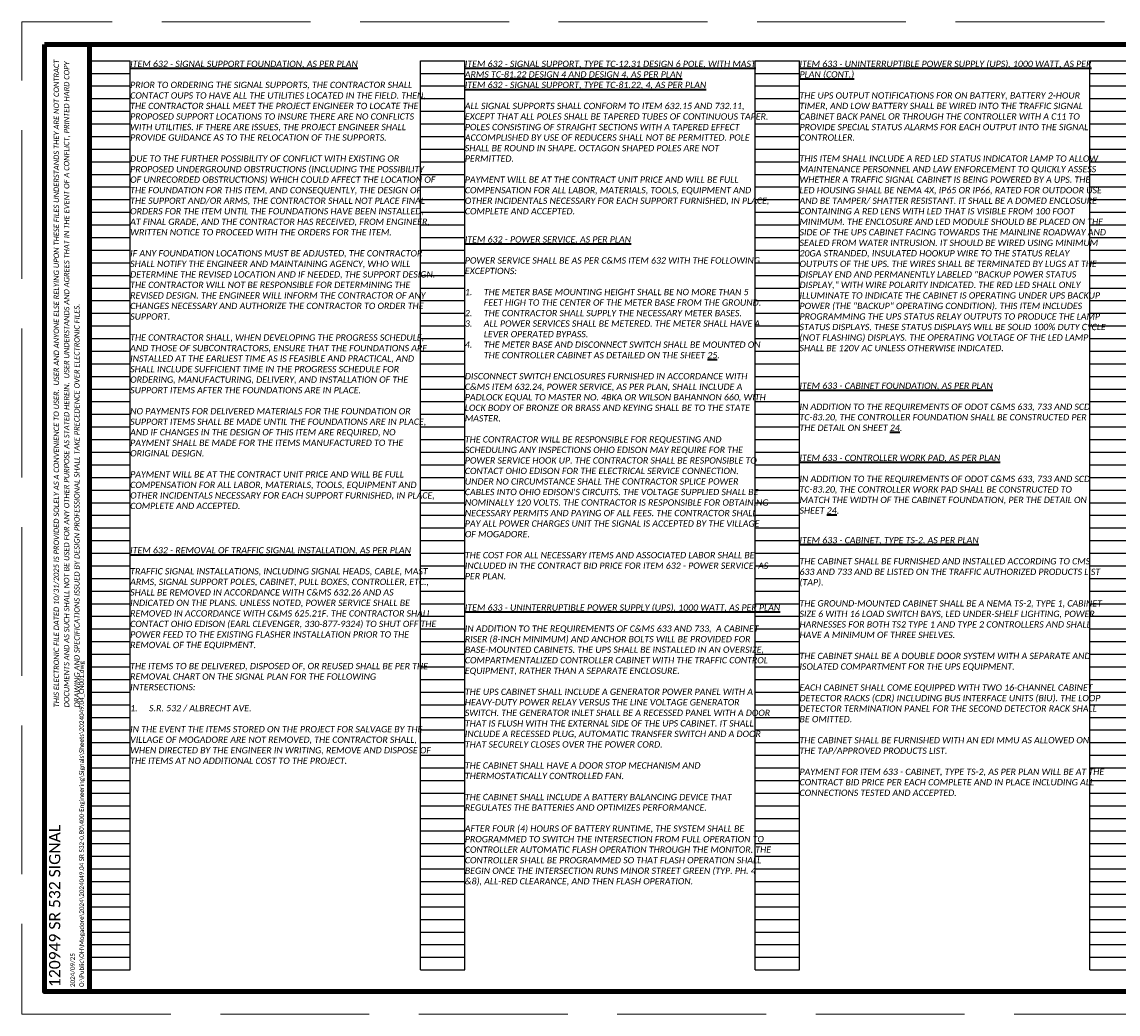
# Paper-space layout '15 TRAFFIC SIGNAL NOTES (2)' of a CAD drawing. Header units: feet. Extents: x 1.4 to 42.7, y -1.2 to 20.8.
# Tile 1 of 2: x 1.4 to 25.7, y -1.2 to 20.8. Entities that reach past the tile are written whole.
import ezdxf
from ezdxf.enums import TextEntityAlignment as Align

# ---------------------------------------------------------------- set-up
doc = ezdxf.new("R2010")
doc.units = ezdxf.units.FT
doc.header["$LTSCALE"] = 20
doc.header["$MEASUREMENT"] = 0
doc.linetypes.add('OhDOT_DGN3', pattern=[0.22, 0.165, -0.055])
doc.layers.get('Defpoints').update_dxf_attribs({"lineweight": 15})
for name, color, linetype, lineweight in [('0_Xref', 7, 'Continuous', 15), ('SH_Border', 7, 'Continuous', 90), ('SH_Data', 7, 'Continuous', 15), ('SH_Text', 7, 'Continuous', 35), ('TX_P_1', 7, 'Continuous', 35)]:
    doc.layers.add(name, color=color, linetype=linetype, lineweight=lineweight)
doc.layers.add('SC_Scratch15', color=7, linetype='Continuous', lineweight=15, plot=False)
doc.layers.add('SH_Cut_Line', color=7, linetype='OhDOT_DGN3', lineweight=15, plot=False)
doc.styles.add('P_Slanted - Normal Fixed Spacing', font='calibrii.ttf', dxfattribs={"height": 0.14})
doc.styles.add('Style - Calibri', font='calibri.ttf')
doc.styles.add('Style - Calibri - Light', font='calibril.ttf', dxfattribs={"height": 0.1})

# ---------------------------------------------------------------- blocks, each defined once
blk = doc.blocks.new('BORDER_1')
at = {"layer": 'Defpoints', "color": 7}
blk.add_point((32.75, 3.5), dxfattribs=at)
at = {"layer": 'SH_Border', "color": 7}
for p, q in [((32, 0.5), (32, 21.5)), ((32, 4.5), (33.5, 4.5)), ((32, 2.5), (33.5, 2.5)), ((32, 2), (33.5, 2)), ((32, 1.5), (33.5, 1.5)), ((32, 1), (33.5, 1))]:
    blk.add_line(p, q, dxfattribs=at)
at = {"layer": 'SH_Border', "color": 7, "flags": 128}
for points in [[(0.5, 21.5), (1.5, 21.5), (1.5, 0.5), (0.5, 0.5)], [(1.5, 21.5), (33.5, 21.5), (33.5, 0.5), (1.5, 0.5)]]:
    blk.add_lwpolyline(points, close=True, dxfattribs=at)
at = {"layer": 'SH_Cut_Line', "flags": 128}
blk.add_lwpolyline([(0, 0), (34, 0), (34, 22), (0, 22)], close=True, dxfattribs=at)
at = {"layer": 'SH_Data', "color": 7}
blk.add_line((32.75, 0.5), (32.75, 0.8), dxfattribs=at)
at = {"layer": 'SC_Scratch15', "color": 1, "insert": (0.702, 6.801), "char_height": 0.12, "width": 14.52263, "attachment_point": 1, "rotation": 90, "line_spacing_factor": 1.14, "style": 'P_Slanted - Normal Fixed Spacing'}
blk.add_mtext('THIS ELECTRONIC FILE DATED 10/31/2025 IS PROVIDED SOLELY AS A CONVENIENCE TO USER.  USER AND ANYONE ELSE RELYING UPON THESE FILES UNDERSTANDS THEY ARE NOT CONTRACT DOCUMENTS AND AS SUCH SHALL NOT BE USED FOR ANY OTHER PURPOSE AS STATED HEREIN.  USER UNDERSTANDS AND AGREES THAT IN THE EVENT OF A CONFLICT, PRINTED HARD COPY DRAWING AND SPECIFICATIONS ISSUED BY DESIGN PROFESSIONAL SHALL TAKE PRECEDENCE OVER ELECTRONIC FILES.', dxfattribs=at)
at = {"layer": 'SH_Border', "color": 132, "true_color": 0x00d2d2, "insert": (1.4, 0.6), "char_height": 0.1, "attachment_point": 7, "rotation": 90, "line_spacing_factor": 1.2, "style": 'Style - Calibri - Light'}
blk.add_mtext('2024/09/25\\PO:\\\\Public\\\\OH\\\\Mogadore\\\\2024\\\\2024049.04 SR 532-0.80\\\\400-Engineering\\\\Signals\\\\Sheets\\\\2024049.04_CN001.dwg', dxfattribs=at)
at = {"layer": 'SH_Data', "char_height": 0.1, "line_spacing_factor": 0.8, "style": 'Style - Calibri - Light'}
for s, insert, attachment_point in [('DESIGN AGENCY', (32.05, 4.45), 1), ('DESIGNER', (32.05, 2.45), 1), ('REVIEWER', (32.75, 1.95), 2), ('PROJECT ID', (32.05, 1.45), 1), ('SHEET', (32.05, 0.95), 1), ('TOTAL', (32.8, 0.95), 1)]:
    blk.add_mtext(s, dxfattribs=dict(at, insert=insert, attachment_point=attachment_point))
at = {"layer": 'SH_Data', "color": 7, "style": 'Style - Calibri'}
blk.add_attdef('C_SHEET_TITLE', text='', height=0.25, rotation=90, dxfattribs=at).set_placement((32.792, 13), align=Align.MIDDLE_CENTER)
at = {"layer": 'SH_Data', "style": 'Style - Calibri'}
blk.add_attdef('PROJ_NAME', text='', height=0.25, rotation=90, dxfattribs=at).set_placement((0.6, 0.6), align=Align.TOP_LEFT)
for tag, p in [('DESIGNER', (32.75, 2.175)), ('REVIEWER', (32.25, 1.675)), ('REVIEWED_DATE', (33.025, 1.675)), ('PIDNO', (32.75, 1.175)), ('C_SHEET_NO', (32.375, 0.675)), ('T_SHEET_NO', (33.125, 0.675))]:
    blk.add_attdef(tag, text='', height=0.14, dxfattribs=at).set_placement(p, align=Align.MIDDLE_CENTER)
blk = doc.blocks.new('INTERIOR_NOTES')
at = {"layer": 'Defpoints', "color": 3, "linetype": 'Continuous', "lineweight": -3}
for p, q in [((1.5, 0.98), (1.5, 21.14)), ((1.5, 21.14), (2.4, 21.14)), ((2.4, 0.98), (2.4, 21.14)), ((8.84, 0.98), (8.84, 21.14)), ((8.84, 21.14), (9.82, 21.14)), ((9.82, 0.98), (9.82, 21.14)), ((16.26, 0.98), (16.26, 21.14)), ((16.26, 21.14), (17.24, 21.14)), ((17.24, 0.98), (17.24, 21.14)), ((23.68, 0.98), (23.68, 21.14)), ((23.68, 21.14), (24.66, 21.14)), ((24.66, 0.98), (24.66, 21.14)), ((31.1, 0.98), (31.1, 21.14)), ((31.1, 21.14), (32, 21.14)), ((32, 0.98), (32, 21.14)), ((1.5, 20.86), (2.4, 20.86)), ((8.84, 20.86), (9.82, 20.86)), ((16.26, 20.86), (17.24, 20.86)), ((23.68, 20.86), (24.66, 20.86)), ((31.1, 20.86), (32, 20.86)), ((1.5, 20.58), (2.4, 20.58)), ((8.84, 20.58), (9.82, 20.58)), ((16.26, 20.58), (17.24, 20.58)), ((23.68, 20.58), (24.66, 20.58)), ((31.1, 20.58), (32, 20.58)), ((1.5, 20.3), (2.4, 20.3)), ((8.84, 20.3), (9.82, 20.3)), ((16.26, 20.3), (17.24, 20.3)), ((23.68, 20.3), (24.66, 20.3)), ((31.1, 20.3), (32, 20.3)), ((1.5, 20.02), (2.4, 20.02)), ((8.84, 20.02), (9.82, 20.02)), ((16.26, 20.02), (17.24, 20.02)), ((23.68, 20.02), (24.66, 20.02)), ((31.1, 20.02), (32, 20.02)), ((1.5, 19.74), (2.4, 19.74)), ((8.84, 19.74), (9.82, 19.74)), ((16.26, 19.74), (17.24, 19.74)), ((23.68, 19.74), (24.66, 19.74)), ((31.1, 19.74), (32, 19.74)), ((1.5, 19.46), (2.4, 19.46)), ((8.84, 19.46), (9.82, 19.46)), ((16.26, 19.46), (17.24, 19.46)), ((23.68, 19.46), (24.66, 19.46)), ((31.1, 19.46), (32, 19.46)), ((1.5, 19.18), (2.4, 19.18)), ((8.84, 19.18), (9.82, 19.18)), ((16.26, 19.18), (17.24, 19.18)), ((23.68, 19.18), (24.66, 19.18)), ((31.1, 19.18), (32, 19.18)), ((1.5, 18.9), (2.4, 18.9)), ((8.84, 18.9), (9.82, 18.9)), ((16.26, 18.9), (17.24, 18.9)), ((23.68, 18.9), (24.66, 18.9)), ((31.1, 18.9), (32, 18.9)), ((1.5, 18.62), (2.4, 18.62)), ((8.84, 18.62), (9.82, 18.62)), ((16.26, 18.62), (17.24, 18.62)), ((23.68, 18.62), (24.66, 18.62)), ((31.1, 18.62), (32, 18.62)), ((1.5, 18.34), (2.4, 18.34)), ((8.84, 18.34), (9.82, 18.34)), ((16.26, 18.34), (17.24, 18.34)), ((23.68, 18.34), (24.66, 18.34)), ((31.1, 18.34), (32, 18.34)), ((1.5, 18.06), (2.4, 18.06)), ((8.84, 18.06), (9.82, 18.06)), ((16.26, 18.06), (17.24, 18.06)), ((23.68, 18.06), (24.66, 18.06)), ((31.1, 18.06), (32, 18.06)), ((1.5, 17.78), (2.4, 17.78)), ((8.84, 17.78), (9.82, 17.78)), ((16.26, 17.78), (17.24, 17.78)), ((23.68, 17.78), (24.66, 17.78)), ((31.1, 17.78), (32, 17.78)), ((1.5, 17.5), (2.4, 17.5)), ((8.84, 17.5), (9.82, 17.5)), ((16.26, 17.5), (17.24, 17.5)), ((23.68, 17.5), (24.66, 17.5)), ((31.1, 17.5), (32, 17.5)), ((1.5, 17.22), (2.4, 17.22)), ((8.84, 17.22), (9.82, 17.22)), ((16.26, 17.22), (17.24, 17.22)), ((23.68, 17.22), (24.66, 17.22)), ((31.1, 17.22), (32, 17.22)), ((1.5, 16.94), (2.4, 16.94)), ((8.84, 16.94), (9.82, 16.94)), ((16.26, 16.94), (17.24, 16.94)), ((23.68, 16.94), (24.66, 16.94)), ((31.1, 16.94), (32, 16.94)), ((1.5, 16.66), (2.4, 16.66)), ((8.84, 16.66), (9.82, 16.66)), ((16.26, 16.66), (17.24, 16.66)), ((23.68, 16.66), (24.66, 16.66)), ((31.1, 16.66), (32, 16.66)), ((1.5, 16.38), (2.4, 16.38)), ((8.84, 16.38), (9.82, 16.38)), ((16.26, 16.38), (17.24, 16.38)), ((23.68, 16.38), (24.66, 16.38)), ((31.1, 16.38), (32, 16.38)), ((1.5, 16.1), (2.4, 16.1)), ((8.84, 16.1), (9.82, 16.1)), ((16.26, 16.1), (17.24, 16.1)), ((23.68, 16.1), (24.66, 16.1)), ((31.1, 16.1), (32, 16.1)), ((1.5, 15.82), (2.4, 15.82)), ((8.84, 15.82), (9.82, 15.82)), ((16.26, 15.82), (17.24, 15.82)), ((23.68, 15.82), (24.66, 15.82)), ((31.1, 15.82), (32, 15.82)), ((1.5, 15.54), (2.4, 15.54)), ((8.84, 15.54), (9.82, 15.54)), ((16.26, 15.54), (17.24, 15.54)), ((23.68, 15.54), (24.66, 15.54)), ((31.1, 15.54), (32, 15.54)), ((1.5, 15.26), (2.4, 15.26)), ((8.84, 15.26), (9.82, 15.26)), ((16.26, 15.26), (17.24, 15.26)), ((23.68, 15.26), (24.66, 15.26)), ((31.1, 15.26), (32, 15.26)), ((1.5, 14.98), (2.4, 14.98)), ((8.84, 14.98), (9.82, 14.98)), ((16.26, 14.98), (17.24, 14.98)), ((23.68, 14.98), (24.66, 14.98)), ((31.1, 14.98), (32, 14.98)), ((1.5, 14.7), (2.4, 14.7)), ((8.84, 14.7), (9.82, 14.7)), ((16.26, 14.7), (17.24, 14.7)), ((23.68, 14.7), (24.66, 14.7)), ((31.1, 14.7), (32, 14.7)), ((1.5, 14.42), (2.4, 14.42)), ((8.84, 14.42), (9.82, 14.42)), ((16.26, 14.42), (17.24, 14.42)), ((23.68, 14.42), (24.66, 14.42)), ((31.1, 14.42), (32, 14.42)), ((1.5, 14.14), (2.4, 14.14)), ((8.84, 14.14), (9.82, 14.14)), ((16.26, 14.14), (17.24, 14.14)), ((23.68, 14.14), (24.66, 14.14)), ((31.1, 14.14), (32, 14.14)), ((1.5, 13.86), (2.4, 13.86)), ((8.84, 13.86), (9.82, 13.86)), ((16.26, 13.86), (17.24, 13.86)), ((23.68, 13.86), (24.66, 13.86)), ((31.1, 13.86), (32, 13.86)), ((1.5, 13.58), (2.4, 13.58)), ((8.84, 13.58), (9.82, 13.58)), ((16.26, 13.58), (17.24, 13.58)), ((23.68, 13.58), (24.66, 13.58)), ((31.1, 13.58), (32, 13.58)), ((1.5, 13.3), (2.4, 13.3)), ((8.84, 13.3), (9.82, 13.3)), ((16.26, 13.3), (17.24, 13.3)), ((23.68, 13.3), (24.66, 13.3)), ((31.1, 13.3), (32, 13.3)), ((1.5, 13.02), (2.4, 13.02)), ((8.84, 13.02), (9.82, 13.02)), ((16.26, 13.02), (17.24, 13.02)), ((23.68, 13.02), (24.66, 13.02)), ((31.1, 13.02), (32, 13.02)), ((1.5, 12.74), (2.4, 12.74)), ((8.84, 12.74), (9.82, 12.74)), ((16.26, 12.74), (17.24, 12.74)), ((23.68, 12.74), (24.66, 12.74)), ((31.1, 12.74), (32, 12.74)), ((1.5, 12.46), (2.4, 12.46)), ((8.84, 12.46), (9.82, 12.46)), ((16.26, 12.46), (17.24, 12.46)), ((23.68, 12.46), (24.66, 12.46)), ((31.1, 12.46), (32, 12.46)), ((1.5, 12.18), (2.4, 12.18)), ((8.84, 12.18), (9.82, 12.18)), ((16.26, 12.18), (17.24, 12.18)), ((23.68, 12.18), (24.66, 12.18)), ((31.1, 12.18), (32, 12.18)), ((1.5, 11.9), (2.4, 11.9)), ((8.84, 11.9), (9.82, 11.9)), ((16.26, 11.9), (17.24, 11.9)), ((23.68, 11.9), (24.66, 11.9)), ((31.1, 11.9), (32, 11.9)), ((1.5, 11.62), (2.4, 11.62)), ((8.84, 11.62), (9.82, 11.62)), ((16.26, 11.62), (17.24, 11.62)), ((23.68, 11.62), (24.66, 11.62)), ((31.1, 11.62), (32, 11.62)), ((1.5, 11.34), (2.4, 11.34)), ((8.84, 11.34), (9.82, 11.34)), ((16.26, 11.34), (17.24, 11.34)), ((23.68, 11.34), (24.66, 11.34)), ((31.1, 11.34), (32, 11.34)), ((1.5, 11.06), (2.4, 11.06)), ((8.84, 11.06), (9.82, 11.06)), ((16.26, 11.06), (17.24, 11.06)), ((23.68, 11.06), (24.66, 11.06)), ((31.1, 11.06), (32, 11.06)), ((1.5, 10.78), (2.4, 10.78)), ((8.84, 10.78), (9.82, 10.78)), ((16.26, 10.78), (17.24, 10.78)), ((23.68, 10.78), (24.66, 10.78)), ((31.1, 10.78), (32, 10.78)), ((1.5, 10.5), (2.4, 10.5)), ((8.84, 10.5), (9.82, 10.5)), ((16.26, 10.5), (17.24, 10.5)), ((23.68, 10.5), (24.66, 10.5)), ((31.1, 10.5), (32, 10.5)), ((1.5, 10.22), (2.4, 10.22)), ((8.84, 10.22), (9.82, 10.22)), ((16.26, 10.22), (17.24, 10.22)), ((23.68, 10.22), (24.66, 10.22)), ((31.1, 10.22), (32, 10.22)), ((1.5, 9.94), (2.4, 9.94)), ((8.84, 9.94), (9.82, 9.94)), ((16.26, 9.94), (17.24, 9.94)), ((23.68, 9.94), (24.66, 9.94)), ((31.1, 9.94), (32, 9.94)), ((1.5, 9.66), (2.4, 9.66)), ((8.84, 9.66), (9.82, 9.66)), ((16.26, 9.66), (17.24, 9.66)), ((23.68, 9.66), (24.66, 9.66)), ((31.1, 9.66), (32, 9.66)), ((1.5, 9.38), (2.4, 9.38)), ((8.84, 9.38), (9.82, 9.38)), ((16.26, 9.38), (17.24, 9.38)), ((23.68, 9.38), (24.66, 9.38)), ((31.1, 9.38), (32, 9.38)), ((1.5, 9.1), (2.4, 9.1)), ((8.84, 9.1), (9.82, 9.1)), ((16.26, 9.1), (17.24, 9.1)), ((23.68, 9.1), (24.66, 9.1)), ((31.1, 9.1), (32, 9.1)), ((1.5, 8.82), (2.4, 8.82)), ((8.84, 8.82), (9.82, 8.82)), ((16.26, 8.82), (17.24, 8.82)), ((23.68, 8.82), (24.66, 8.82)), ((31.1, 8.82), (32, 8.82)), ((1.5, 8.54), (2.4, 8.54)), ((8.84, 8.54), (9.82, 8.54)), ((16.26, 8.54), (17.24, 8.54)), ((23.68, 8.54), (24.66, 8.54)), ((31.1, 8.54), (32, 8.54)), ((1.5, 8.26), (2.4, 8.26)), ((8.84, 8.26), (9.82, 8.26)), ((16.26, 8.26), (17.24, 8.26)), ((23.68, 8.26), (24.66, 8.26)), ((31.1, 8.26), (32, 8.26)), ((1.5, 7.98), (2.4, 7.98)), ((8.84, 7.98), (9.82, 7.98)), ((16.26, 7.98), (17.24, 7.98)), ((23.68, 7.98), (24.66, 7.98)), ((31.1, 7.98), (32, 7.98)), ((1.5, 7.7), (2.4, 7.7)), ((8.84, 7.7), (9.82, 7.7)), ((16.26, 7.7), (17.24, 7.7)), ((23.68, 7.7), (24.66, 7.7)), ((31.1, 7.7), (32, 7.7)), ((1.5, 7.42), (2.4, 7.42)), ((8.84, 7.42), (9.82, 7.42)), ((16.26, 7.42), (17.24, 7.42)), ((23.68, 7.42), (24.66, 7.42)), ((31.1, 7.42), (32, 7.42)), ((1.5, 7.14), (2.4, 7.14)), ((8.84, 7.14), (9.82, 7.14)), ((16.26, 7.14), (17.24, 7.14)), ((23.68, 7.14), (24.66, 7.14)), ((31.1, 7.14), (32, 7.14)), ((1.5, 6.86), (2.4, 6.86)), ((8.84, 6.86), (9.82, 6.86)), ((16.26, 6.86), (17.24, 6.86)), ((23.68, 6.86), (24.66, 6.86)), ((31.1, 6.86), (32, 6.86)), ((1.5, 6.58), (2.4, 6.58)), ((8.84, 6.58), (9.82, 6.58)), ((16.26, 6.58), (17.24, 6.58)), ((23.68, 6.58), (24.66, 6.58)), ((31.1, 6.58), (32, 6.58)), ((1.5, 6.3), (2.4, 6.3)), ((8.84, 6.3), (9.82, 6.3)), ((16.26, 6.3), (17.24, 6.3)), ((23.68, 6.3), (24.66, 6.3)), ((31.1, 6.3), (32, 6.3)), ((1.5, 6.02), (2.4, 6.02)), ((8.84, 6.02), (9.82, 6.02)), ((16.26, 6.02), (17.24, 6.02)), ((23.68, 6.02), (24.66, 6.02)), ((31.1, 6.02), (32, 6.02)), ((1.5, 5.74), (2.4, 5.74)), ((8.84, 5.74), (9.82, 5.74)), ((16.26, 5.74), (17.24, 5.74)), ((23.68, 5.74), (24.66, 5.74)), ((31.1, 5.74), (32, 5.74)), ((1.5, 5.46), (2.4, 5.46)), ((8.84, 5.46), (9.82, 5.46)), ((16.26, 5.46), (17.24, 5.46)), ((23.68, 5.46), (24.66, 5.46)), ((31.1, 5.46), (32, 5.46)), ((1.5, 5.18), (2.4, 5.18)), ((8.84, 5.18), (9.82, 5.18)), ((16.26, 5.18), (17.24, 5.18)), ((23.68, 5.18), (24.66, 5.18)), ((31.1, 5.18), (32, 5.18)), ((1.5, 4.9), (2.4, 4.9)), ((8.84, 4.9), (9.82, 4.9)), ((16.26, 4.9), (17.24, 4.9)), ((23.68, 4.9), (24.66, 4.9)), ((31.1, 4.9), (32, 4.9)), ((1.5, 4.62), (2.4, 4.62)), ((8.84, 4.62), (9.82, 4.62)), ((16.26, 4.62), (17.24, 4.62)), ((23.68, 4.62), (24.66, 4.62)), ((31.1, 4.62), (32, 4.62)), ((1.5, 4.34), (2.4, 4.34)), ((8.84, 4.34), (9.82, 4.34)), ((16.26, 4.34), (17.24, 4.34)), ((23.68, 4.34), (24.66, 4.34)), ((31.1, 4.34), (32, 4.34)), ((1.5, 4.06), (2.4, 4.06)), ((8.84, 4.06), (9.82, 4.06)), ((16.26, 4.06), (17.24, 4.06)), ((23.68, 4.06), (24.66, 4.06)), ((31.1, 4.06), (32, 4.06)), ((1.5, 3.78), (2.4, 3.78)), ((8.84, 3.78), (9.82, 3.78)), ((16.26, 3.78), (17.24, 3.78)), ((23.68, 3.78), (24.66, 3.78)), ((31.1, 3.78), (32, 3.78)), ((1.5, 3.5), (2.4, 3.5)), ((8.84, 3.5), (9.82, 3.5)), ((16.26, 3.5), (17.24, 3.5)), ((23.68, 3.5), (24.66, 3.5)), ((31.1, 3.5), (32, 3.5)), ((1.5, 3.22), (2.4, 3.22)), ((8.84, 3.22), (9.82, 3.22)), ((16.26, 3.22), (17.24, 3.22)), ((23.68, 3.22), (24.66, 3.22)), ((31.1, 3.22), (32, 3.22)), ((1.5, 2.94), (2.4, 2.94)), ((8.84, 2.94), (9.82, 2.94)), ((16.26, 2.94), (17.24, 2.94)), ((23.68, 2.94), (24.66, 2.94)), ((31.1, 2.94), (32, 2.94)), ((1.5, 2.66), (2.4, 2.66)), ((8.84, 2.66), (9.82, 2.66)), ((16.26, 2.66), (17.24, 2.66)), ((23.68, 2.66), (24.66, 2.66)), ((31.1, 2.66), (32, 2.66)), ((1.5, 2.38), (2.4, 2.38)), ((8.84, 2.38), (9.82, 2.38)), ((16.26, 2.38), (17.24, 2.38)), ((23.68, 2.38), (24.66, 2.38)), ((31.1, 2.38), (32, 2.38)), ((1.5, 2.1), (2.4, 2.1)), ((8.84, 2.1), (9.82, 2.1)), ((16.26, 2.1), (17.24, 2.1)), ((23.68, 2.1), (24.66, 2.1)), ((31.1, 2.1), (32, 2.1)), ((1.5, 1.82), (2.4, 1.82)), ((8.84, 1.82), (9.82, 1.82)), ((16.26, 1.82), (17.24, 1.82)), ((23.68, 1.82), (24.66, 1.82)), ((31.1, 1.82), (32, 1.82)), ((1.5, 1.54), (2.4, 1.54)), ((8.84, 1.54), (9.82, 1.54)), ((16.26, 1.54), (17.24, 1.54)), ((23.68, 1.54), (24.66, 1.54)), ((31.1, 1.54), (32, 1.54)), ((1.5, 1.26), (2.4, 1.26)), ((8.84, 1.26), (9.82, 1.26)), ((16.26, 1.26), (17.24, 1.26)), ((23.68, 1.26), (24.66, 1.26)), ((31.1, 1.26), (32, 1.26)), ((1.5, 0.98), (2.4, 0.98)), ((8.84, 0.98), (9.82, 0.98)), ((16.26, 0.98), (17.24, 0.98)), ((23.68, 0.98), (24.66, 0.98)), ((31.1, 0.98), (32, 0.98))]:
    blk.add_line(p, q, dxfattribs=at)
blk.add_point((0, 0), dxfattribs=at)

psp = doc.layouts.new('15 TRAFFIC SIGNAL NOTES (2)')

# ---------------------------------------------------------------- block references
at = {"layer": '0_Xref'}
psp.add_blockref('BORDER_1', (1.428, -1.153), dxfattribs=at).add_auto_attribs({'C_SHEET_NO': 'P.18', 'T_SHEET_NO': '25', 'PROJ_NAME': '120949 SR 532 SIGNAL', 'C_SHEET_TITLE': 'TRAFFIC SIGNAL NOTES', 'DESIGNER': 'JAH', 'REVIEWER': 'KMG', 'REVIEWED_DATE': '8/30/24', 'PIDNO': '120949'})
psp.add_blockref('INTERIOR_NOTES', (1.428, -1.153), dxfattribs=at)

# ---------------------------------------------------------------- texts
at = {"layer": 'SH_Text', "char_height": 0.14, "attachment_point": 1, "style": 'P_Slanted - Normal Fixed Spacing'}
for s, insert, width in [('{\\LITEM 632 - SIGNAL SUPPORT FOUNDATION, AS PER PLAN\\P}\\PPRIOR TO ORDERING THE SIGNAL SUPPORTS, THE CONTRACTOR SHALL CONTACT OUPS TO HAVE ALL THE UTILITIES LOCATED IN THE FIELD. THEN, THE CONTRACTOR SHALL MEET THE PROJECT ENGINEER TO LOCATE THE PROPOSED SUPPORT LOCATIONS TO INSURE THERE ARE NO CONFLICTS WITH UTILITIES. IF THERE ARE ISSUES, THE PROJECT ENGINEER SHALL PROVIDE GUIDANCE AS TO THE RELOCATION OF THE SUPPORTS.\\P\\PDUE TO THE FURTHER POSSIBILITY OF CONFLICT WITH EXISTING OR PROPOSED UNDERGROUND OBSTRUCTIONS (INCLUDING THE POSSIBILITY OF UNRECORDED OBSTRUCTIONS) WHICH COULD AFFECT THE LOCATION OF THE FOUNDATION FOR THIS ITEM, AND CONSEQUENTLY, THE DESIGN OF THE SUPPORT AND/OR ARMS, THE CONTRACTOR SHALL NOT PLACE FINAL ORDERS FOR THE ITEM UNTIL THE FOUNDATIONS HAVE BEEN INSTALLED, AT FINAL GRADE, AND THE CONTRACTOR HAS RECEIVED, FROM ENGINEER, WRITTEN NOTICE TO PROCEED WITH THE ORDERS FOR THE ITEM.\\P\\PIF ANY FOUNDATION LOCATIONS MUST BE ADJUSTED, THE CONTRACTOR SHALL NOTIFY THE ENGINEER AND MAINTAINING AGENCY, WHO WILL DETERMINE THE REVISED LOCATION AND IF NEEDED, THE SUPPORT DESIGN. THE CONTRACTOR WILL NOT BE RESPONSIBLE FOR DETERMINING THE REVISED DESIGN. THE ENGINEER WILL INFORM THE CONTRACTOR OF ANY CHANGES NECESSARY AND AUTHORIZE THE CONTRACTOR TO ORDER THE SUPPORT. \\P\\PTHE CONTRACTOR SHALL, WHEN DEVELOPING THE PROGRESS SCHEDULE, AND THOSE OF SUBCONTRACTORS, ENSURE THAT THE FOUNDATIONS ARE INSTALLED AT THE EARLIEST TIME AS IS FEASIBLE AND PRACTICAL, AND SHALL INCLUDE SUFFICIENT TIME IN THE PROGRESS SCHEDULE FOR ORDERING, MANUFACTURING, DELIVERY, AND INSTALLATION OF THE SUPPORT ITEMS AFTER THE FOUNDATIONS ARE IN PLACE. \\P\\PNO PAYMENTS FOR DELIVERED MATERIALS FOR THE FOUNDATION OR SUPPORT ITEMS SHALL BE MADE UNTIL THE FOUNDATIONS ARE IN PLACE, AND IF CHANGES IN THE DESIGN OF THIS ITEM ARE REQUIRED, NO PAYMENT SHALL BE MADE FOR THE ITEMS MANUFACTURED TO THE ORIGINAL DESIGN. \\P\\PPAYMENT WILL BE AT THE CONTRACT UNIT PRICE AND WILL BE FULL COMPENSATION FOR ALL LABOR, MATERIALS, TOOLS, EQUIPMENT AND OTHER INCIDENTALS NECESSARY FOR EACH SUPPORT FURNISHED, IN PLACE, COMPLETE AND ACCEPTED.', (3.828, 19.987), 6.7606), ('{\\LITEM 632 - SIGNAL SUPPORT, TYPE TC-12.31 DESIGN 6 POLE, WITH MAST ARMS TC-81.22 DESIGN 4 AND DESIGN 4, AS PER PLAN\\PITEM 632 - SIGNAL SUPPORT, TYPE TC-81.22, 4, AS PER PLAN\\P}\\P\\pxsm1;ALL SIGNAL SUPPORTS SHALL CONFORM TO ITEM 632.15 AND 732.11, EXCEPT THAT ALL POLES SHALL BE TAPERED TUBES OF CONTINUOUS TAPER. POLES CONSISTING OF STRAIGHT SECTIONS WITH A TAPERED EFFECT ACCOMPLISHED BY USE OF REDUCERS SHALL NOT BE PERMITTED. POLE SHALL BE ROUND IN SHAPE. OCTAGON SHAPED POLES ARE NOT PERMITTED.\\P\\PPAYMENT WILL BE AT THE CONTRACT UNIT PRICE AND WILL BE FULL COMPENSATION FOR ALL LABOR, MATERIALS, TOOLS, EQUIPMENT AND OTHER INCIDENTALS NECESSARY FOR EACH SUPPORT FURNISHED, IN PLACE, COMPLETE AND ACCEPTED. ', (11.248, 19.987), 6.74997), ('{\\LITEM 633 - UNINTERRUPTIBLE POWER SUPPLY (UPS), 1000 WATT, AS PER PLAN (CONT.)\\P}\\PTHE UPS OUTPUT NOTIFICATIONS FOR ON BATTERY, BATTERY 2-HOUR TIMER, AND LOW BATTERY SHALL BE WIRED INTO THE TRAFFIC SIGNAL CABINET BACK PANEL OR THROUGH THE CONTROLLER WITH A C11 TO PROVIDE SPECIAL STATUS ALARMS FOR EACH OUTPUT INTO THE SIGNAL CONTROLLER.\\P\\PTHIS ITEM SHALL INCLUDE A RED LED STATUS INDICATOR LAMP TO ALLOW MAINTENANCE PERSONNEL AND LAW ENFORCEMENT TO QUICKLY ASSESS WHETHER A TRAFFIC SIGNAL CABINET IS BEING POWERED BY A UPS. THE LED HOUSING SHALL BE NEMA 4X, IP65 OR IP66, RATED FOR OUTDOOR USE AND BE TAMPER/ SHATTER RESISTANT. IT SHALL BE A DOMED ENCLOSURE CONTAINING A RED LENS WITH LED THAT IS VISIBLE FROM 100 FOOT MINIMUM. THE ENCLOSURE AND LED MODULE SHOULD BE PLACED ON THE SIDE OF THE UPS CABINET FACING TOWARDS THE MAINLINE ROADWAY AND SEALED FROM WATER INTRUSION. IT SHOULD BE WIRED USING MINIMUM 20GA STRANDED, INSULATED HOOKUP WIRE TO THE STATUS RELAY OUTPUTS OF THE UPS. THE WIRES SHALL BE TERMINATED BY LUGS AT THE DISPLAY END AND PERMANENTLY LABELED "BACKUP POWER STATUS DISPLAY," WITH WIRE POLARITY INDICATED. THE RED LED SHALL ONLY ILLUMINATE TO INDICATE THE CABINET IS OPERATING UNDER UPS BACKUP POWER (THE "BACKUP" OPERATING CONDITION). THIS ITEM INCLUDES PROGRAMMING THE UPS STATUS RELAY OUTPUTS TO PRODUCE THE LAMP STATUS DISPLAYS. THESE STATUS DISPLAYS WILL BE SOLID 100% DUTY CYCLE (NOT FLASHING) DISPLAYS. THE OPERATING VOLTAGE OF THE LED LAMP SHALL BE 120V AC UNLESS OTHERWISE INDICATED.', (18.668, 19.987), 6.78921), ("{\\LITEM 632 - POWER SERVICE, AS PER PLAN\\P}\\PPOWER SERVICE SHALL BE AS PER C&MS ITEM 632 WITH THE FOLLOWING EXCEPTIONS:\\P\\P\\pxi-3,l3,t3;1.^ITHE METER BASE MOUNTING HEIGHT SHALL BE NO MORE THAN 5 FEET HIGH TO THE CENTER OF THE METER BASE FROM THE GROUND. \\P2.^ITHE CONTRACTOR SHALL SUPPLY THE NECESSARY METER BASES.\\P3.^IALL POWER SERVICES SHALL BE METERED. THE METER SHALL HAVE A LEVER OPERATED BYPASS.\\P4.^ITHE METER BASE AND DISCONNECT SWITCH SHALL BE MOUNTED ON THE CONTROLLER CABINET AS DETAILED ON THE SHEET {\\L25}.\\P\\pi0,l0,tz;\\PDISCONNECT SWITCH ENCLOSURES FURNISHED IN ACCORDANCE WITH C&MS ITEM 632.24, POWER SERVICE, AS PER PLAN, SHALL INCLUDE A PADLOCK EQUAL TO MASTER NO. 4BKA OR WILSON BAHANNON 660, WITH LOCK BODY OF BRONZE OR BRASS AND KEYING SHALL BE TO THE STATE MASTER.\\P\\PTHE CONTRACTOR WILL BE RESPONSIBLE FOR REQUESTING AND SCHEDULING ANY INSPECTIONS OHIO EDISON MAY REQUIRE FOR THE POWER SERVICE HOOK UP. THE CONTRACTOR SHALL BE RESPONSIBLE TO CONTACT OHIO EDISON FOR THE ELECTRICAL SERVICE CONNECTION. UNDER NO CIRCUMSTANCE SHALL THE CONTRACTOR SPLICE POWER CABLES INTO OHIO EDISON'S CIRCUITS. THE VOLTAGE SUPPLIED SHALL BE NOMINALLY 120 VOLTS. THE CONTRACTOR IS RESPONSIBLE FOR OBTAINING NECESSARY PERMITS AND PAYING OF ALL FEES. THE CONTRACTOR SHALL PAY ALL POWER CHARGES UNIT THE SIGNAL IS ACCEPTED BY THE VILLAGE OF MOGADORE. \\P\\PTHE COST FOR ALL NECESSARY ITEMS AND ASSOCIATED LABOR SHALL BE INCLUDED IN THE CONTRACT BID PRICE FOR ITEM 632 - POWER SERVICE, AS PER PLAN. ", (11.248, 16.095), 6.73439), ('{\\LITEM 633 - CABINET, TYPE TS-2, AS PER PLAN\\P}\\PTHE CABINET SHALL BE FURNISHED AND INSTALLED ACCORDING TO CMS 633 AND 733 AND BE LISTED ON THE TRAFFIC AUTHORIZED PRODUCTS LIST (TAP).\\P\\PTHE GROUND-MOUNTED CABINET SHALL BE A NEMA TS-2, TYPE 1, CABINET SIZE 6 WITH 16 LOAD SWITCH BAYS, LED UNDER-SHELF LIGHTING, POWER HARNESSES FOR BOTH TS2 TYPE 1 AND TYPE 2 CONTROLLERS AND SHALL HAVE A MINIMUM OF THREE SHELVES.\\P\\P\\pxt30;THE CABINET SHALL BE A DOUBLE DOOR SYSTEM WITH A SEPARATE AND ISOLATED COMPARTMENT FOR THE UPS EQUIPMENT.\\P\\ptz;\\PEACH CABINET SHALL COME EQUIPPED WITH TWO 16-CHANNEL CABINET DETECTOR RACKS (CDR) INCLUDING BUS INTERFACE UNITS (BIU). THE LOOP DETECTOR TERMINATION PANEL FOR THE SECOND DETECTOR RACK SHALL BE OMITTED.\\P\\PTHE CABINET SHALL BE FURNISHED WITH AN EDI MMU AS ALLOWED ON THE TAP/APPROVED PRODUCTS LIST.\\P\\PPAYMENT FOR ITEM 633 - CABINET, TYPE TS-2, AS PER PLAN WILL BE AT THE CONTRACT BID PRICE PER EACH COMPLETE AND IN PLACE INCLUDING ALL CONNECTIONS TESTED AND ACCEPTED.', (18.668, 9.425), 6.75885), ('{\\LITEM 632 - REMOVAL OF TRAFFIC SIGNAL INSTALLATION, AS PER PLAN}\\P\\PTRAFFIC SIGNAL INSTALLATIONS, INCLUDING SIGNAL HEADS, CABLE, MAST ARMS, SIGNAL SUPPORT POLES, CABINET, PULL BOXES, CONTROLLER, ETC., SHALL BE REMOVED IN ACCORDANCE WITH C&MS 632.26 AND AS INDICATED ON THE PLANS. UNLESS NOTED, POWER SERVICE SHALL BE REMOVED IN ACCORDANCE WITH C&MS 625.21F. THE CONTRACTOR SHALL CONTACT OHIO EDISON (EARL CLEVENGER, 330-877-9324) TO SHUT OFF THE POWER FEED TO THE EXISTING FLASHER INSTALLATION PRIOR TO THE REMOVAL OF THE EQUIPMENT.  \\P\\PTHE ITEMS TO BE DELIVERED, DISPOSED OF, OR REUSED SHALL BE PER THE REMOVAL CHART ON THE SIGNAL PLAN FOR THE FOLLOWING INTERSECTIONS:\\P\\P\\pxi-3,l3,t3;1.^IS.R. 532 / ALBRECHT AVE.\\P\\pi0,l0,tz;\\PIN THE EVENT THE ITEMS STORED ON THE PROJECT FOR SALVAGE BY THE VILLAGE OF MOGADORE ARE NOT REMOVED, THE CONTRACTOR SHALL, WHEN DIRECTED BY THE ENGINEER IN WRITING, REMOVE AND DISPOSE OF THE ITEMS AT NO ADDITIONAL COST TO THE PROJECT.', (3.828, 9.202), 6.7788), ('{\\LITEM 633 - UNINTERRUPTIBLE POWER SUPPLY (UPS), 1000 WATT, AS PER PLAN\\P}\\PIN ADDITION TO THE REQUIREMENTS OF C&MS 633 AND 733,  A CABINET RISER (8-INCH MINIMUM) AND ANCHOR BOLTS WILL BE PROVIDED FOR BASE-MOUNTED CABINETS. THE UPS SHALL BE INSTALLED IN AN OVERSIZE, COMPARTMENTALIZED CONTROLLER CABINET WITH THE TRAFFIC CONTROL EQUIPMENT, RATHER THAN A SEPARATE ENCLOSURE. \\P\\PTHE UPS CABINET SHALL INCLUDE A GENERATOR POWER PANEL WITH A HEAVY-DUTY POWER RELAY VERSUS THE LINE VOLTAGE GENERATOR SWITCH. THE GENERATOR INLET SHALL BE A RECESSED PANEL WITH A DOOR THAT IS FLUSH WITH THE EXTERNAL SIDE OF THE UPS CABINET. IT SHALL INCLUDE A RECESSED PLUG, AUTOMATIC TRANSFER SWITCH AND A DOOR THAT SECURELY CLOSES OVER THE POWER CORD.\\P\\PTHE CABINET SHALL HAVE A DOOR STOP MECHANISM AND THERMOSTATICALLY CONTROLLED FAN.\\P\\PTHE CABINET SHALL INCLUDE A BATTERY BALANCING DEVICE THAT REGULATES THE BATTERIES AND OPTIMIZES PERFORMANCE. \\P\\PAFTER FOUR (4) HOURS OF BATTERY RUNTIME, THE SYSTEM SHALL BE PROGRAMMED TO SWITCH THE INTERSECTION FROM FULL OPERATION TO CONTROLLER AUTOMATIC FLASH OPERATION THROUGH THE MONITOR. THE CONTROLLER SHALL BE PROGRAMMED SO THAT FLASH OPERATION SHALL BEGIN ONCE THE INTERSECTION RUNS MINOR STREET GREEN (TYP. PH. 4 &8), ALL-RED CLEARANCE, AND THEN FLASH OPERATION. ', (11.248, 7.931), 6.78921)]:
    psp.add_mtext(s, dxfattribs=dict(at, insert=insert, width=width))
at = {"layer": 'TX_P_1', "char_height": 0.14, "attachment_point": 1, "line_spacing_factor": 1.2, "style": 'P_Slanted - Normal Fixed Spacing'}
for s, insert, width in [('\\pxsm1,t3.8167,7.6333,11.45,15.267,19.083,22.9,26.717,30.533,34.35,38.167,41.983,45.8,49.617,53.433,57.25,61.067;{\\LITEM 633 - CABINET FOUNDATION, AS PER PLAN}\\P\\PIN ADDITION TO THE REQUIREMENTS OF ODOT C&MS 633, 733 AND SCD TC-83.20, THE CONTROLLER FOUNDATION SHALL BE CONSTRUCTED PER THE DETAIL ON SHEET {\\L24}.', (18.668, 12.851), 6.66007), ('\\pxsm1,t3.8167,7.6333,11.45,15.267,19.083,22.9,26.717,30.533,34.35,38.167,41.983,45.8,49.617,53.433,57.25,61.067;{\\LITEM 633 - CONTROLLER WORK PAD, AS PER PLAN}\\P\\PIN ADDITION TO THE REQUIREMENTS OF ODOT C&MS 633, 733 AND SCD TC-83.20, THE CONTROLLER WORK PAD SHALL BE CONSTRUCTED TO MATCH THE WIDTH OF THE CABINET FOUNDATION, PER THE DETAIL ON SHEET {\\L24}.', (18.668, 11.251), 6.6886)]:
    psp.add_mtext(s, dxfattribs=dict(at, insert=insert, width=width))

doc.saveas('drawing.dxf')
